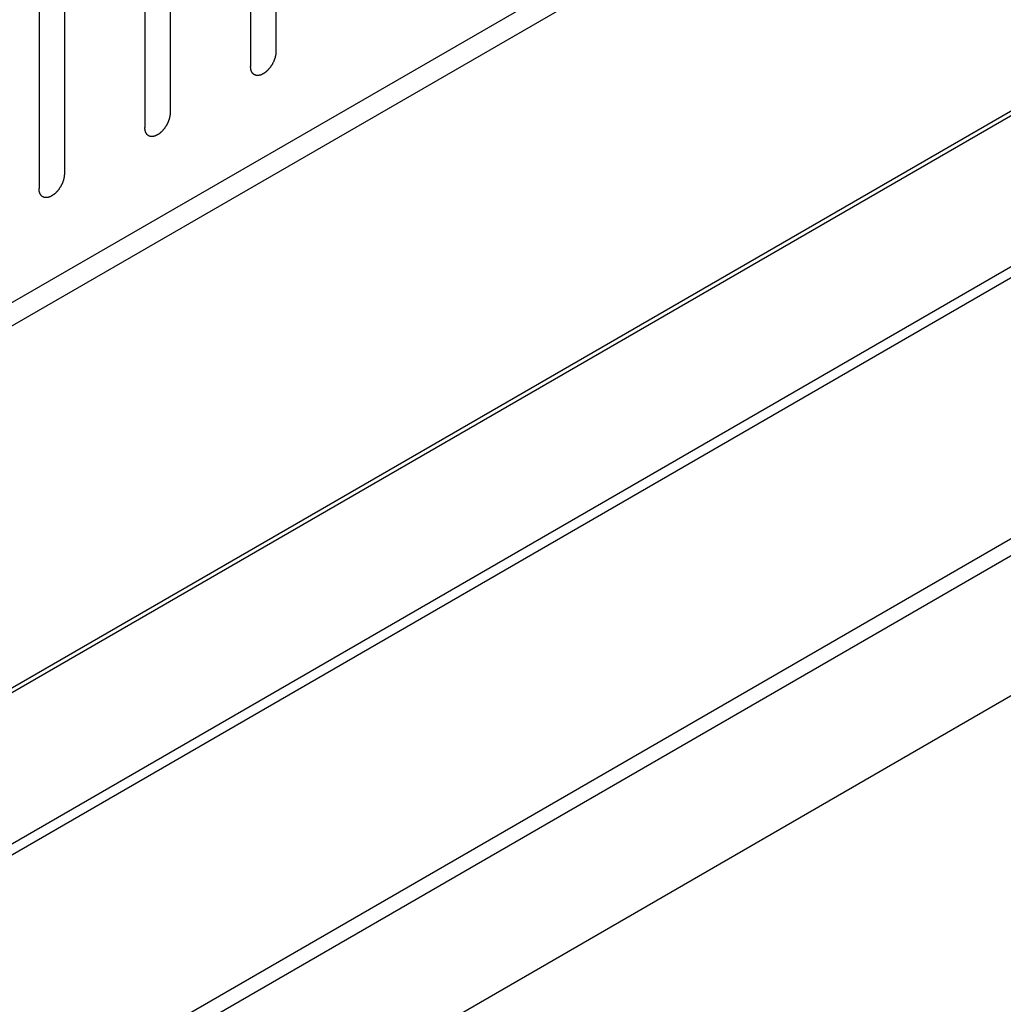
# Model space of a CAD drawing. Header units: inches. Extents: x 5 to 265, y 5 to 171.
# Tile 80 of 212: x 200 to 202, y 79 to 81. Entities that reach past the tile are written whole.
import ezdxf

# ---------------------------------------------------------------- set-up
doc = ezdxf.new("R2010")
doc.units = ezdxf.units.IN
doc.header["$LTSCALE"] = 14.96
doc.header["$MEASUREMENT"] = 0
doc.layers.get('0').update_dxf_attribs({"linetype": 'CONTINUOUS'})
doc.layers.add('03_ALL_AXES', color=7, linetype='CONTINUOUS')

msp = doc.modelspace()

# ---------------------------------------------------------------- linework, layer by layer
at = {"color": 7, "linetype": 'Continuous'}
for p, q in [((200.5197, 81.973), (200.5197, 81.0136)), ((200.4667, 81.9424), (200.4667, 80.983)), ((200.2984, 81.8452), (200.2984, 80.8858)), ((197.9895, 79.3475), (202.2567, 81.8111)), ((200.2454, 81.8146), (200.2454, 80.8552)), ((197.9895, 79.2985), (202.2992, 81.7866)), ((200.0771, 81.7175), (200.0771, 80.7581)), ((200.0241, 81.6868), (200.0241, 80.7274)), ((197.9895, 78.5412), (202.2992, 81.0294)), ((197.9895, 78.5314), (202.2998, 81.0199)), ((197.9895, 78.2149), (202.3403, 80.7268)), ((197.9895, 78.1918), (202.3416, 80.7045)), ((197.9895, 77.6457), (202.3214, 80.1467)), ((197.9895, 77.6104), (202.3274, 80.1148))]:
    msp.add_line(p, q, dxfattribs=at)
for points in [[(200.5197, 81.0136), (200.5197, 81.0131), (200.5196, 81.0121), (200.5195, 81.0105), (200.5194, 81.0092), (200.5193, 81.0083), (200.5193, 81.0078), (200.5193, 81.0074), (200.5191, 81.007), (200.519, 81.0064), (200.5188, 81.0055), (200.5185, 81.0041), (200.5182, 81.0027), (200.518, 81.0018), (200.5178, 81.0012), (200.5178, 81.0008), (200.5176, 81.0004), (200.5174, 80.9998), (200.517, 80.9989), (200.5165, 80.9975), (200.516, 80.9961), (200.5157, 80.9951), (200.5155, 80.9945), (200.5153, 80.9941), (200.5151, 80.9937), (200.5148, 80.9932), (200.5143, 80.9922), (200.5136, 80.9908), (200.5129, 80.9894), (200.5125, 80.9885), (200.5122, 80.9879), (200.512, 80.9875), (200.5117, 80.9871), (200.5114, 80.9866), (200.5108, 80.9857), (200.51, 80.9844), (200.5091, 80.9832), (200.5086, 80.9823), (200.5082, 80.9818), (200.508, 80.9814), (200.5077, 80.9811), (200.5073, 80.9806), (200.5066, 80.9798), (200.5057, 80.9787), (200.5047, 80.9775), (200.5041, 80.9767), (200.5037, 80.9763), (200.5034, 80.9759), (200.5031, 80.9757), (200.5027, 80.9753), (200.502, 80.9746), (200.5009, 80.9736), (200.4999, 80.9727), (200.4992, 80.972), (200.4988, 80.9716), (200.4985, 80.9713), (200.4981, 80.9711), (200.4977, 80.9708), (200.4969, 80.9703), (200.4958, 80.9695), (200.4948, 80.9688), (200.494, 80.9682), (200.4936, 80.9679), (200.4932, 80.9677), (200.4929, 80.9676), (200.4925, 80.9673), (200.4917, 80.967), (200.4906, 80.9665), (200.4896, 80.966), (200.4888, 80.9657), (200.4884, 80.9655), (200.4881, 80.9653), (200.4878, 80.9652), (200.4874, 80.9651), (200.4866, 80.965), (200.4856, 80.9647), (200.4846, 80.9645), (200.4838, 80.9643), (200.4834, 80.9643), (200.4831, 80.9642), (200.4828, 80.9642), (200.4825, 80.9642), (200.4818, 80.9642), (200.4808, 80.9643), (200.4799, 80.9643), (200.4792, 80.9643), (200.4788, 80.9643), (200.4785, 80.9643), (200.4783, 80.9644), (200.478, 80.9646), (200.4774, 80.9648), (200.4765, 80.9651), (200.4757, 80.9654), (200.4751, 80.9656), (200.4747, 80.9658), (200.4745, 80.9658), (200.4743, 80.966), (200.474, 80.9662), (200.4735, 80.9666), (200.4728, 80.9672), (200.4721, 80.9678), (200.4717, 80.9682), (200.4714, 80.9684), (200.4712, 80.9685), (200.471, 80.9688), (200.4708, 80.9691), (200.4705, 80.9697), (200.47, 80.9705), (200.4695, 80.9713), (200.4691, 80.9719), (200.4689, 80.9722), (200.4687, 80.9724), (200.4687, 80.9727), (200.4685, 80.9731), (200.4683, 80.9738), (200.468, 80.9748), (200.4677, 80.9758), (200.4674, 80.9766), (200.4673, 80.977), (200.4672, 80.9772), (200.4672, 80.9776), (200.4672, 80.9781), (200.4671, 80.9789), (200.467, 80.9801), (200.4668, 80.9816), (200.4668, 80.9825), (200.4667, 80.983)], [(200.2984, 80.8858), (200.2984, 80.8853), (200.2983, 80.8843), (200.2982, 80.8827), (200.2981, 80.8814), (200.298, 80.8805), (200.2979, 80.88), (200.2979, 80.8796), (200.2978, 80.8792), (200.2977, 80.8786), (200.2975, 80.8777), (200.2972, 80.8763), (200.2969, 80.8749), (200.2966, 80.874), (200.2965, 80.8734), (200.2964, 80.873), (200.2963, 80.8726), (200.2961, 80.8721), (200.2957, 80.8711), (200.2952, 80.8697), (200.2947, 80.8683), (200.2943, 80.8673), (200.2941, 80.8668), (200.294, 80.8663), (200.2938, 80.8659), (200.2935, 80.8654), (200.293, 80.8644), (200.2923, 80.863), (200.2916, 80.8616), (200.2911, 80.8607), (200.2909, 80.8601), (200.2907, 80.8597), (200.2904, 80.8593), (200.2901, 80.8588), (200.2895, 80.8579), (200.2887, 80.8567), (200.2878, 80.8554), (200.2872, 80.8545), (200.2869, 80.854), (200.2867, 80.8536), (200.2864, 80.8533), (200.286, 80.8528), (200.2853, 80.852), (200.2844, 80.8509), (200.2834, 80.8497), (200.2828, 80.8489), (200.2824, 80.8485), (200.2821, 80.8481), (200.2818, 80.8479), (200.2814, 80.8475), (200.2806, 80.8468), (200.2796, 80.8459), (200.2786, 80.8449), (200.2779, 80.8442), (200.2775, 80.8438), (200.2771, 80.8435), (200.2768, 80.8433), (200.2764, 80.843), (200.2756, 80.8425), (200.2745, 80.8417), (200.2734, 80.841), (200.2727, 80.8404), (200.2722, 80.8402), (200.2719, 80.8399), (200.2716, 80.8398), (200.2711, 80.8396), (200.2704, 80.8392), (200.2693, 80.8387), (200.2683, 80.8382), (200.2675, 80.8379), (200.2671, 80.8377), (200.2667, 80.8375), (200.2664, 80.8375), (200.266, 80.8374), (200.2653, 80.8372), (200.2643, 80.837), (200.2632, 80.8367), (200.2625, 80.8366), (200.2621, 80.8365), (200.2618, 80.8364), (200.2615, 80.8364), (200.2611, 80.8364), (200.2605, 80.8364), (200.2595, 80.8365), (200.2586, 80.8365), (200.2579, 80.8365), (200.2575, 80.8366), (200.2572, 80.8365), (200.257, 80.8367), (200.2566, 80.8368), (200.256, 80.837), (200.2552, 80.8373), (200.2543, 80.8376), (200.2537, 80.8378), (200.2534, 80.838), (200.2531, 80.838), (200.2529, 80.8382), (200.2527, 80.8385), (200.2522, 80.8389), (200.2515, 80.8394), (200.2508, 80.84), (200.2503, 80.8404), (200.2501, 80.8406), (200.2499, 80.8408), (200.2497, 80.841), (200.2495, 80.8413), (200.2492, 80.8419), (200.2486, 80.8427), (200.2481, 80.8435), (200.2478, 80.8441), (200.2476, 80.8444), (200.2474, 80.8446), (200.2473, 80.8449), (200.2472, 80.8453), (200.247, 80.8461), (200.2467, 80.8471), (200.2464, 80.8481), (200.2461, 80.8488), (200.246, 80.8492), (200.2459, 80.8495), (200.2459, 80.8498), (200.2458, 80.8503), (200.2458, 80.8512), (200.2456, 80.8524), (200.2455, 80.8538), (200.2454, 80.8548), (200.2454, 80.8552)], [(200.0771, 80.7581), (200.0771, 80.7575), (200.077, 80.7565), (200.0768, 80.7549), (200.0767, 80.7536), (200.0767, 80.7527), (200.0766, 80.7522), (200.0766, 80.7518), (200.0765, 80.7514), (200.0764, 80.7509), (200.0762, 80.7499), (200.0758, 80.7485), (200.0755, 80.7472), (200.0753, 80.7462), (200.0752, 80.7457), (200.0751, 80.7452), (200.0749, 80.7448), (200.0747, 80.7443), (200.0744, 80.7433), (200.0739, 80.7419), (200.0734, 80.7405), (200.073, 80.7395), (200.0728, 80.739), (200.0727, 80.7386), (200.0725, 80.7382), (200.0722, 80.7376), (200.0717, 80.7366), (200.071, 80.7352), (200.0703, 80.7339), (200.0698, 80.7329), (200.0695, 80.7323), (200.0693, 80.7319), (200.0691, 80.7316), (200.0687, 80.731), (200.0682, 80.7302), (200.0673, 80.7289), (200.0665, 80.7276), (200.0659, 80.7267), (200.0656, 80.7262), (200.0653, 80.7258), (200.065, 80.7255), (200.0647, 80.725), (200.064, 80.7242), (200.063, 80.7231), (200.0621, 80.722), (200.0614, 80.7212), (200.0611, 80.7207), (200.0608, 80.7204), (200.0605, 80.7201), (200.06, 80.7197), (200.0593, 80.719), (200.0583, 80.7181), (200.0573, 80.7171), (200.0565, 80.7164), (200.0561, 80.7161), (200.0558, 80.7158), (200.0555, 80.7155), (200.0551, 80.7152), (200.0543, 80.7147), (200.0532, 80.714), (200.0521, 80.7132), (200.0513, 80.7127), (200.0509, 80.7124), (200.0506, 80.7121), (200.0503, 80.712), (200.0498, 80.7118), (200.0491, 80.7114), (200.048, 80.7109), (200.0469, 80.7104), (200.0462, 80.7101), (200.0458, 80.7099), (200.0454, 80.7097), (200.0451, 80.7097), (200.0447, 80.7096), (200.044, 80.7094), (200.0429, 80.7092), (200.0419, 80.7089), (200.0412, 80.7088), (200.0408, 80.7087), (200.0405, 80.7086), (200.0402, 80.7086), (200.0398, 80.7086), (200.0391, 80.7087), (200.0382, 80.7087), (200.0372, 80.7087), (200.0366, 80.7088), (200.0362, 80.7088), (200.0359, 80.7088), (200.0357, 80.7089), (200.0353, 80.709), (200.0347, 80.7092), (200.0339, 80.7095), (200.033, 80.7098), (200.0324, 80.7101), (200.0321, 80.7102), (200.0318, 80.7103), (200.0316, 80.7105), (200.0313, 80.7107), (200.0309, 80.7111), (200.0302, 80.7116), (200.0295, 80.7122), (200.029, 80.7126), (200.0288, 80.7128), (200.0285, 80.713), (200.0284, 80.7132), (200.0282, 80.7136), (200.0278, 80.7141), (200.0273, 80.7149), (200.0268, 80.7157), (200.0265, 80.7163), (200.0263, 80.7166), (200.0261, 80.7168), (200.026, 80.7172), (200.0259, 80.7176), (200.0257, 80.7183), (200.0253, 80.7193), (200.025, 80.7203), (200.0248, 80.721), (200.0247, 80.7214), (200.0246, 80.7217), (200.0246, 80.7221), (200.0245, 80.7225), (200.0244, 80.7234), (200.0243, 80.7246), (200.0242, 80.726), (200.0241, 80.727), (200.0241, 80.7274)]]:
    msp.add_open_spline(points, degree=3, knots=[0, 0, 0, 0, 0.015625, 0.03125, 0.046875, 0.054688, 0.058594, 0.0625, 0.066406, 0.070312, 0.078125, 0.09375, 0.109375, 0.117188, 0.121094, 0.125, 0.128906, 0.132812, 0.140625, 0.15625, 0.171875, 0.179688, 0.183594, 0.1875, 0.191406, 0.195312, 0.203125, 0.21875, 0.234375, 0.242188, 0.246094, 0.25, 0.253906, 0.257812, 0.265625, 0.28125, 0.296875, 0.304688, 0.308594, 0.3125, 0.316406, 0.320312, 0.328125, 0.34375, 0.359375, 0.367188, 0.371094, 0.375, 0.378906, 0.382812, 0.390625, 0.40625, 0.421875, 0.429688, 0.433594, 0.4375, 0.441406, 0.445312, 0.453125, 0.46875, 0.484375, 0.492188, 0.496094, 0.5, 0.503906, 0.507812, 0.515625, 0.53125, 0.546875, 0.554688, 0.558594, 0.5625, 0.566406, 0.570312, 0.578125, 0.59375, 0.609375, 0.617188, 0.621094, 0.625, 0.628906, 0.632812, 0.640625, 0.65625, 0.671875, 0.679688, 0.683594, 0.6875, 0.691406, 0.695312, 0.703125, 0.71875, 0.734375, 0.742188, 0.746094, 0.75, 0.753906, 0.757812, 0.765625, 0.78125, 0.796875, 0.804688, 0.808594, 0.8125, 0.816406, 0.820312, 0.828125, 0.84375, 0.859375, 0.867188, 0.871094, 0.875, 0.878906, 0.882812, 0.890625, 0.90625, 0.921875, 0.929688, 0.933594, 0.9375, 0.941406, 0.945312, 0.953125, 0.96875, 0.984375, 1, 1, 1, 1], dxfattribs=at)
at = {"layer": '03_ALL_AXES', "color": 7, "linetype": 'Continuous'}
msp.add_line((197.9895, 77.3173), (202.3311, 79.8239), dxfattribs=at)

doc.saveas('drawing.dxf')
